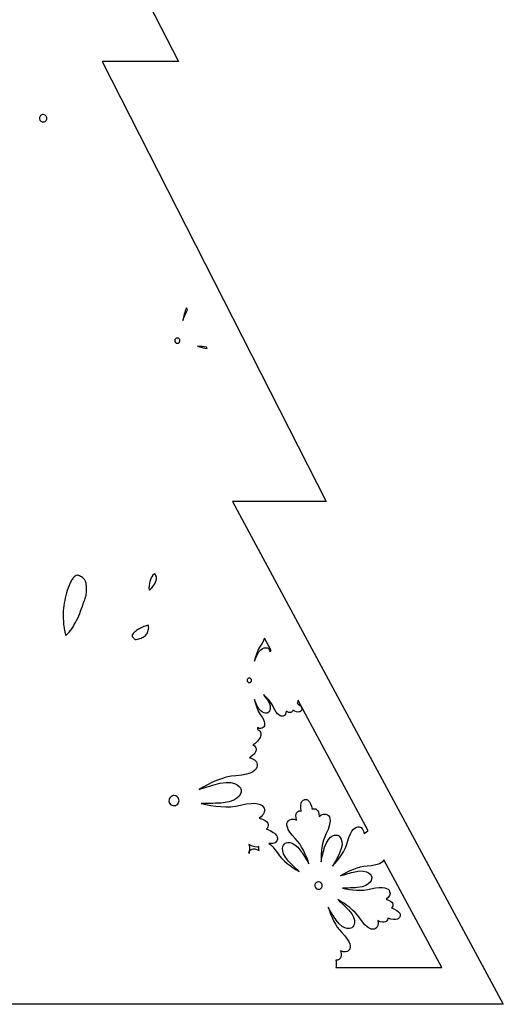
# Model space of a CAD drawing. Header units: millimetres. Extents: x -91 to 82, y -170 to 150.
# Tile 76 of 80: x 10 to 27, y 25 to 61. Entities that reach past the tile are written whole.
import ezdxf

# ---------------------------------------------------------------- set-up
doc = ezdxf.new("R2010")
doc.units = ezdxf.units.MM
doc.header["$MEASUREMENT"] = 0
doc.layers.add('Layer 1', color=7, linetype='Continuous')

msp = doc.modelspace()

# ---------------------------------------------------------------- linework, layer by layer
at = {"layer": 'Layer 1', "color": 7}
for points, knots in [([(17.4263, 43.1644), (17.4263, 43.1644), (20.8199, 43.1644), (20.8199, 43.1644), (20.8199, 43.1644), (20.8199, 43.1644), (12.7043, 59.1057), (12.7043, 59.1057), (12.7043, 59.1057), (12.7043, 59.1057), (15.4713, 59.1058), (15.4713, 59.1058), (15.4713, 59.1058), (15.4713, 59.1058), (8.4259, 72.7694), (8.4259, 72.7694), (8.4259, 72.7694), (8.4259, 72.7694), (11.1918, 72.7694), (11.1918, 72.7694), (11.1918, 72.7694), (11.1918, 72.7694), (3.7028, 86.5363), (3.7028, 86.5363), (3.7028, 86.5363), (3.7028, 86.5363), (-3.7862, 72.7694), (-3.7862, 72.7694), (-3.7862, 72.7694), (-3.7862, 72.7694), (-1.0192, 72.7694), (-1.0192, 72.7694), (-1.0192, 72.7694), (-1.0192, 72.7694), (-8.0646, 59.1058), (-8.0646, 59.1058), (-8.0646, 59.1058), (-8.0646, 59.1058), (-5.2987, 59.1058), (-5.2987, 59.1058), (-5.2987, 59.1058), (-5.2987, 59.1058), (-13.4143, 43.1645), (-13.4143, 43.1645), (-13.4143, 43.1645), (-13.4143, 43.1645), (-10.334, 43.1644), (-10.334, 43.1644), (-10.334, 43.1644), (-10.334, 43.1644), (-19.8331, 24.9454), (-19.8331, 24.9454), (-19.8331, 24.9454), (-19.8331, 24.9454), (27.2352, 24.9455), (27.2352, 24.9455), (27.2352, 24.9455), (27.2352, 24.9467), (27.2364, 24.9478), (27.2364, 24.949), (27.2364, 24.949), (27.2364, 24.949), (17.4263, 43.1644), (17.4263, 43.1644)], [0, 0, 0, 0, 0.0588235, 0.0588235, 0.0588235, 0.0588235, 0.1176471, 0.1176471, 0.1176471, 0.1176471, 0.1764706, 0.1764706, 0.1764706, 0.1764706, 0.2352941, 0.2352941, 0.2352941, 0.2352941, 0.2941176, 0.2941176, 0.2941176, 0.2941176, 0.3529412, 0.3529412, 0.3529412, 0.3529412, 0.4117647, 0.4117647, 0.4117647, 0.4117647, 0.4705882, 0.4705882, 0.4705882, 0.4705882, 0.5294118, 0.5294118, 0.5294118, 0.5294118, 0.5882353, 0.5882353, 0.5882353, 0.5882353, 0.6470588, 0.6470588, 0.6470588, 0.6470588, 0.7058824, 0.7058824, 0.7058824, 0.7058824, 0.7647059, 0.7647059, 0.7647059, 0.7647059, 0.8235294, 0.8235294, 0.8235294, 0.8235294, 0.8823529, 0.8823529, 0.8823529, 0.8823529, 1, 1, 1, 1]), ([(10.6942, 57.0663), (10.7001, 57.0311), (10.6907, 56.9947), (10.6696, 56.9654), (10.6696, 56.9654), (10.6485, 56.9361), (10.6168, 56.9173), (10.5816, 56.9114), (10.5816, 56.9114), (10.5077, 56.8997), (10.4384, 56.9501), (10.4267, 57.0241), (10.4267, 57.0241), (10.4208, 57.0593), (10.429, 57.0957), (10.4513, 57.125), (10.4513, 57.125), (10.4724, 57.1543), (10.5041, 57.1743), (10.5393, 57.179), (10.5393, 57.179), (10.5463, 57.1802), (10.5534, 57.1802), (10.5604, 57.1802), (10.5604, 57.1802), (10.5886, 57.1802), (10.6167, 57.1708), (10.6402, 57.1544), (10.6402, 57.1544), (10.6696, 57.1332), (10.6895, 57.1015), (10.6942, 57.0663)], [0, 0, 0, 0, 0.1111111, 0.1111111, 0.1111111, 0.1111111, 0.2222222, 0.2222222, 0.2222222, 0.2222222, 0.3333333, 0.3333333, 0.3333333, 0.3333333, 0.4444444, 0.4444444, 0.4444444, 0.4444444, 0.5555556, 0.5555556, 0.5555556, 0.5555556, 0.6666667, 0.6666667, 0.6666667, 0.6666667, 0.7777778, 0.7777778, 0.7777778, 0.7777778, 1, 1, 1, 1]), ([(15.7577, 50.1758), (15.7577, 50.1758), (15.7964, 50.0995), (15.7964, 50.0995), (15.7964, 50.0995), (15.78, 50.0725), (15.7624, 50.0443), (15.7459, 50.0103), (15.7459, 50.0103), (15.7048, 49.927), (15.6614, 49.8225), (15.6192, 49.7169), (15.6192, 49.7169), (15.6485, 49.8731), (15.6919, 50.0315), (15.7577, 50.1758)], [0, 0, 0, 0, 0.2, 0.2, 0.2, 0.2, 0.4, 0.4, 0.4, 0.4, 0.6, 0.6, 0.6, 0.6, 1, 1, 1, 1]), ([(15.4244, 49.0833), (15.476, 49.0833), (15.5183, 49.0411), (15.5183, 48.9894), (15.5183, 48.9894), (15.5183, 48.9378), (15.4761, 48.8955), (15.4244, 48.8955), (15.4244, 48.8955), (15.3728, 48.8955), (15.3305, 48.9377), (15.3305, 48.9894), (15.3305, 48.9894), (15.3305, 49.0411), (15.3728, 49.0833), (15.4244, 49.0833)], [0, 0, 0, 0, 0.2, 0.2, 0.2, 0.2, 0.4, 0.4, 0.4, 0.4, 0.6, 0.6, 0.6, 0.6, 1, 1, 1, 1]), ([(16.4688, 48.7583), (16.4723, 48.7583), (16.4758, 48.7583), (16.4794, 48.7583), (16.4794, 48.7583), (16.4794, 48.7583), (16.5087, 48.6996), (16.5087, 48.6996), (16.5087, 48.6996), (16.3878, 48.7207), (16.2681, 48.7548), (16.1543, 48.7946), (16.1543, 48.7946), (16.2669, 48.7782), (16.3772, 48.7641), (16.4688, 48.7583)], [0, 0, 0, 0, 0.2, 0.2, 0.2, 0.2, 0.4, 0.4, 0.4, 0.4, 0.6, 0.6, 0.6, 0.6, 1, 1, 1, 1]), ([(12.1164, 39.7568), (12.0988, 39.6864), (12.0765, 39.616), (12.0507, 39.5468), (12.0507, 39.5468), (12.0049, 39.4271), (11.9603, 39.3086), (11.9181, 39.1912), (11.9181, 39.1912), (11.877, 39.0774), (11.8289, 38.9647), (11.7749, 38.8556), (11.7749, 38.8556), (11.7221, 38.7512), (11.6634, 38.6491), (11.6001, 38.5529), (11.6001, 38.5529), (11.5391, 38.4614), (11.4675, 38.3792), (11.3877, 38.3112), (11.3877, 38.3112), (11.3877, 38.3112), (11.3877, 38.3112), (11.3877, 38.3124), (11.3877, 38.3124), (11.3678, 38.3605), (11.3537, 38.411), (11.3443, 38.4626), (11.3443, 38.4626), (11.3337, 38.5178), (11.3244, 38.5729), (11.3161, 38.6292), (11.3161, 38.6292), (11.2774, 38.8862), (11.275, 39.1408), (11.3102, 39.3849), (11.3102, 39.3849), (11.3454, 39.6313), (11.4099, 39.8801), (11.5026, 40.1242), (11.5026, 40.1242), (11.5143, 40.1582), (11.5319, 40.197), (11.5542, 40.2415), (11.5542, 40.2415), (11.5765, 40.2849), (11.6035, 40.3272), (11.6328, 40.3682), (11.6328, 40.3682), (11.6598, 40.4058), (11.6903, 40.4363), (11.7232, 40.4609), (11.7232, 40.4609), (11.749, 40.4797), (11.7748, 40.4891), (11.803, 40.4891), (11.803, 40.4891), (11.8218, 40.4891), (11.857, 40.4821), (11.9121, 40.4504), (11.9121, 40.4504), (11.9684, 40.4199), (12.0118, 40.3894), (12.0412, 40.3589), (12.0412, 40.3589), (12.0682, 40.3307), (12.0881, 40.3002), (12.0999, 40.2674), (12.0999, 40.2674), (12.1128, 40.2298), (12.1222, 40.1888), (12.1257, 40.1442), (12.1257, 40.1442), (12.1292, 40.0937), (12.1316, 40.0351), (12.1316, 39.9623), (12.1316, 39.9623), (12.1376, 39.8894), (12.1329, 39.8213), (12.1164, 39.7568)], [0, 0, 0, 0, 0.047619, 0.047619, 0.047619, 0.047619, 0.0952381, 0.0952381, 0.0952381, 0.0952381, 0.1428571, 0.1428571, 0.1428571, 0.1428571, 0.1904762, 0.1904762, 0.1904762, 0.1904762, 0.2380952, 0.2380952, 0.2380952, 0.2380952, 0.2857143, 0.2857143, 0.2857143, 0.2857143, 0.3333333, 0.3333333, 0.3333333, 0.3333333, 0.3809524, 0.3809524, 0.3809524, 0.3809524, 0.4285714, 0.4285714, 0.4285714, 0.4285714, 0.4761905, 0.4761905, 0.4761905, 0.4761905, 0.5238095, 0.5238095, 0.5238095, 0.5238095, 0.5714286, 0.5714286, 0.5714286, 0.5714286, 0.6190476, 0.6190476, 0.6190476, 0.6190476, 0.6666667, 0.6666667, 0.6666667, 0.6666667, 0.7142857, 0.7142857, 0.7142857, 0.7142857, 0.7619048, 0.7619048, 0.7619048, 0.7619048, 0.8095238, 0.8095238, 0.8095238, 0.8095238, 0.8571429, 0.8571429, 0.8571429, 0.8571429, 0.9047619, 0.9047619, 0.9047619, 0.9047619, 1, 1, 1, 1]), ([(14.3976, 40.0372), (14.4023, 40.1428), (14.4187, 40.2402), (14.4469, 40.327), (14.4469, 40.327), (14.4715, 40.4056), (14.5185, 40.4749), (14.5842, 40.5324), (14.5842, 40.5324), (14.5912, 40.5383), (14.5971, 40.5418), (14.6006, 40.5441), (14.6006, 40.5441), (14.6041, 40.5418), (14.6088, 40.5371), (14.6159, 40.5288), (14.6159, 40.5288), (14.6722, 40.4596), (14.6863, 40.3868), (14.657, 40.3012), (14.657, 40.3012), (14.6312, 40.2179), (14.5913, 40.1451), (14.5408, 40.0829), (14.5408, 40.0829), (14.5032, 40.0371), (14.4598, 39.9914), (14.4105, 39.9456), (14.4105, 39.9456), (14.4093, 39.955), (14.4082, 39.9644), (14.407, 39.9738), (14.407, 39.9738), (14.407, 39.9738), (14.3976, 40.0372), (14.3976, 40.0372)], [0, 0, 0, 0, 0.1, 0.1, 0.1, 0.1, 0.2, 0.2, 0.2, 0.2, 0.3, 0.3, 0.3, 0.3, 0.4, 0.4, 0.4, 0.4, 0.5, 0.5, 0.5, 0.5, 0.6, 0.6, 0.6, 0.6, 0.7, 0.7, 0.7, 0.7, 0.8, 0.8, 0.8, 0.8, 1, 1, 1, 1]), ([(14.3695, 38.6854), (14.373, 38.669), (14.3765, 38.6525), (14.3789, 38.6361), (14.3789, 38.6361), (14.3812, 38.6173), (14.3836, 38.6021), (14.3859, 38.5892), (14.3859, 38.5892), (14.38, 38.5235), (14.366, 38.4672), (14.3448, 38.4202), (14.3448, 38.4202), (14.3213, 38.3721), (14.2908, 38.331), (14.2533, 38.2982), (14.2533, 38.2982), (14.2134, 38.2642), (14.1665, 38.236), (14.1137, 38.2161), (14.1137, 38.2161), (14.0562, 38.1938), (13.9952, 38.1762), (13.933, 38.1645), (13.933, 38.1645), (13.9025, 38.1598), (13.8908, 38.1668), (13.8837, 38.1727), (13.8837, 38.1727), (13.8567, 38.1962), (13.8309, 38.2232), (13.8086, 38.249), (13.8086, 38.249), (13.7957, 38.2666), (13.7887, 38.2819), (13.7887, 38.2948), (13.7887, 38.2948), (13.7887, 38.3124), (13.7946, 38.3324), (13.8028, 38.3488), (13.8028, 38.3488), (13.8298, 38.3899), (13.865, 38.4262), (13.9061, 38.4579), (13.9061, 38.4579), (13.9507, 38.4931), (14, 38.5248), (14.0528, 38.5541), (14.0528, 38.5541), (14.1056, 38.5834), (14.1608, 38.6093), (14.2159, 38.6304), (14.2159, 38.6304), (14.2662, 38.6502), (14.3155, 38.6678), (14.3695, 38.6854)], [0, 0, 0, 0, 0.0666667, 0.0666667, 0.0666667, 0.0666667, 0.1333333, 0.1333333, 0.1333333, 0.1333333, 0.2, 0.2, 0.2, 0.2, 0.2666667, 0.2666667, 0.2666667, 0.2666667, 0.3333333, 0.3333333, 0.3333333, 0.3333333, 0.4, 0.4, 0.4, 0.4, 0.4666667, 0.4666667, 0.4666667, 0.4666667, 0.5333333, 0.5333333, 0.5333333, 0.5333333, 0.6, 0.6, 0.6, 0.6, 0.6666667, 0.6666667, 0.6666667, 0.6666667, 0.7333333, 0.7333333, 0.7333333, 0.7333333, 0.8, 0.8, 0.8, 0.8, 0.8666667, 0.8666667, 0.8666667, 0.8666667, 1, 1, 1, 1]), ([(18.8262, 37.7595), (18.8109, 37.7478), (18.7992, 37.7337), (18.7863, 37.7196), (18.7863, 37.7196), (18.7699, 37.8029), (18.7182, 37.844), (18.7112, 37.8487), (18.7112, 37.8487), (18.7112, 37.8487), (18.6995, 37.8546), (18.6995, 37.8546), (18.6995, 37.8546), (18.6901, 37.8581), (18.4836, 37.9426), (18.3181, 37.6011), (18.3181, 37.6011), (18.2864, 37.5366), (18.2536, 37.4579), (18.2207, 37.377), (18.2207, 37.377), (18.2594, 37.5694), (18.3216, 37.7631), (18.4307, 37.9168), (18.4307, 37.9168), (18.5222, 38.0459), (18.5645, 38.1421), (18.5786, 38.216), (18.5786, 38.216), (18.5786, 38.216), (18.8262, 37.7595), (18.8262, 37.7595)], [0, 0, 0, 0, 0.1111111, 0.1111111, 0.1111111, 0.1111111, 0.2222222, 0.2222222, 0.2222222, 0.2222222, 0.3333333, 0.3333333, 0.3333333, 0.3333333, 0.4444444, 0.4444444, 0.4444444, 0.4444444, 0.5555556, 0.5555556, 0.5555556, 0.5555556, 0.6666667, 0.6666667, 0.6666667, 0.6666667, 0.7777778, 0.7777778, 0.7777778, 0.7777778, 1, 1, 1, 1]), ([(17.9544, 36.6823), (17.9544, 36.7269), (17.9908, 36.7621), (18.0342, 36.7621), (18.0342, 36.7621), (18.0776, 36.7621), (18.114, 36.7257), (18.114, 36.6823), (18.114, 36.6823), (18.114, 36.6377), (18.0776, 36.6025), (18.0342, 36.6025), (18.0342, 36.6025), (17.9908, 36.6025), (17.9544, 36.6377), (17.9544, 36.6823)], [0, 0, 0, 0, 0.2, 0.2, 0.2, 0.2, 0.4, 0.4, 0.4, 0.4, 0.6, 0.6, 0.6, 0.6, 1, 1, 1, 1]), ([(19.2592, 35.3903), (19.3284, 35.4102), (19.3695, 35.4807), (19.3672, 35.5675), (19.3672, 35.5675), (19.4411, 35.5206), (19.4916, 35.5077), (19.535, 35.5194), (19.535, 35.5194), (19.5737, 35.5311), (19.6019, 35.5581), (19.6124, 35.5945), (19.6124, 35.5945), (19.6124, 35.5957), (19.6136, 35.5968), (19.6136, 35.598), (19.6136, 35.598), (19.7122, 35.5452), (19.7849, 35.5252), (19.8377, 35.537), (19.8377, 35.537), (19.8729, 35.544), (19.9022, 35.564), (19.9187, 35.5945), (19.9187, 35.5945), (19.9363, 35.6238), (19.9386, 35.659), (19.9281, 35.6931), (19.9281, 35.6931), (19.9281, 35.6931), (19.9281, 35.6931), (19.9281, 35.6931), (19.9281, 35.6931), (19.9105, 35.7436), (19.8565, 35.7975), (19.7626, 35.8562), (19.7626, 35.8562), (19.7638, 35.8574), (19.7649, 35.8585), (19.7661, 35.8597), (19.7661, 35.8597), (19.7896, 35.8843), (19.7978, 35.916), (19.7943, 35.9501), (19.7943, 35.9501), (19.7966, 35.9513), (19.7978, 35.9524), (19.8002, 35.9524), (19.8002, 35.9524), (19.8002, 35.9524), (22.3431, 31.2304), (22.3431, 31.2304), (22.3431, 31.2304), (22.2997, 31.2105), (22.2516, 31.1764), (22.1906, 31.1201), (22.1906, 31.1201), (22.1883, 31.2574), (22.1143, 31.3583), (22.0087, 31.3724), (22.0087, 31.3724), (21.8925, 31.3877), (21.7259, 31.3043), (21.5933, 30.8291), (21.5933, 30.8291), (21.5018, 30.5029), (21.2788, 30.2001), (21.0476, 29.9455), (21.0476, 29.9455), (21.1426, 30.1098), (21.2365, 30.2835), (21.3034, 30.4254), (21.3034, 30.4254), (21.5299, 30.9089), (21.26, 31.0591), (21.2447, 31.0673), (21.2447, 31.0673), (21.2447, 31.0673), (21.2294, 31.0732), (21.2294, 31.0732), (21.2294, 31.0732), (21.2165, 31.0767), (20.9173, 31.1483), (20.7612, 30.6343), (20.7612, 30.6343), (20.7166, 30.4853), (20.6708, 30.2928), (20.6309, 30.1062), (20.6309, 30.1062), (20.6286, 30.45), (20.6649, 30.8244), (20.8163, 31.1283), (20.8163, 31.1283), (21.0357, 31.5707), (20.9677, 31.7432), (20.8715, 31.8101), (20.8715, 31.8101), (20.7835, 31.8711), (20.6615, 31.8441), (20.5676, 31.7444), (20.5676, 31.7444), (20.5547, 31.8887), (20.5265, 31.965), (20.4726, 32.0037), (20.4726, 32.0037), (20.4304, 32.0342), (20.3799, 32.0401), (20.333, 32.0213), (20.333, 32.0213), (20.3236, 32.0178), (20.3142, 32.0119), (20.306, 32.006), (20.306, 32.006), (20.2767, 32.175), (20.2321, 32.2818), (20.1711, 32.3322), (20.1711, 32.3322), (20.1359, 32.3615), (20.0901, 32.3733), (20.0467, 32.3674), (20.0467, 32.3674), (20.0033, 32.3604), (19.9634, 32.3345), (19.9387, 32.2958), (19.9387, 32.2958), (19.8965, 32.2301), (19.8882, 32.1139), (19.9117, 31.9449), (19.9117, 31.9449), (19.9011, 31.9484), (19.8918, 31.9496), (19.8812, 31.9508), (19.8812, 31.9508), (19.8319, 31.9555), (19.7862, 31.9332), (19.7545, 31.891), (19.7545, 31.891), (19.7158, 31.8382), (19.7111, 31.7572), (19.7439, 31.6152), (19.7439, 31.6152), (19.6242, 31.6821), (19.4998, 31.6692), (19.4353, 31.5835), (19.4353, 31.5835), (19.3649, 31.4908), (19.352, 31.3054), (19.6982, 30.9522), (19.6982, 30.9522), (19.9341, 30.7105), (20.0843, 30.3666), (20.1899, 30.0381), (20.1899, 30.0381), (20.0761, 30.2341), (19.981, 30.3866), (19.9024, 30.4993), (19.9024, 30.4993), (19.595, 30.9405), (19.3321, 30.7786), (19.318, 30.7692), (19.318, 30.7692), (19.318, 30.7692), (19.3051, 30.7586), (19.3051, 30.7586), (19.3051, 30.7586), (19.2957, 30.7492), (19.0857, 30.5239), (19.4506, 30.1332), (19.4506, 30.1332), (19.5574, 30.0194), (19.7005, 29.8844), (19.8425, 29.7565), (19.8425, 29.7565), (19.5433, 29.9278), (19.237, 30.1461), (19.0492, 30.4277), (19.0492, 30.4277), (18.9295, 30.6084), (18.8262, 30.7152), (18.7406, 30.7739), (18.7406, 30.7739), (18.8192, 30.7622), (18.8814, 30.7645), (18.9284, 30.7821), (18.9284, 30.7821), (18.9824, 30.802), (19.0211, 30.8396), (19.0399, 30.8901), (19.0399, 30.8901), (19.0598, 30.9406), (19.0552, 30.9945), (19.0293, 31.045), (19.0293, 31.045), (19.0293, 31.045), (19.0293, 31.045), (19.0293, 31.045), (19.0293, 31.045), (18.9835, 31.1318), (18.8556, 31.2175), (18.6479, 31.2996), (18.6479, 31.2996), (18.6632, 31.3113), (18.6761, 31.3254), (18.6866, 31.3395), (18.6866, 31.3395), (18.7195, 31.3876), (18.7253, 31.4486), (18.7007, 31.5061), (18.7007, 31.5061), (18.6678, 31.5824), (18.574, 31.6387), (18.3839, 31.6939), (18.3839, 31.6939), (18.3921, 31.6986), (18.4003, 31.7021), (18.4074, 31.7068), (18.4074, 31.7068), (18.5517, 31.7936), (18.6163, 31.9333), (18.5658, 32.053), (18.5658, 32.053), (18.5095, 32.1868), (18.317, 32.3135), (17.7162, 32.1586), (17.7162, 32.1586), (17.2656, 32.0436), (16.7328, 32.1187), (16.294, 32.2208), (16.294, 32.2208), (16.5651, 32.2196), (16.8596, 32.2243), (17.0826, 32.2443), (17.0826, 32.2443), (17.7515, 32.3018), (17.7421, 32.6832), (17.7409, 32.7066), (17.7409, 32.7066), (17.7409, 32.7066), (17.7374, 32.723), (17.7374, 32.723), (17.7374, 32.723), (17.7327, 32.7383), (17.6259, 33.1032), (16.97, 32.9518), (16.97, 32.9518), (16.7459, 32.899), (16.456, 32.8098), (16.212, 32.7288), (16.212, 32.7288), (16.5969, 32.9611), (17.0804, 33.1982), (17.5462, 33.2275), (17.5462, 33.2275), (18.1646, 33.2662), (18.3089, 33.4458), (18.3218, 33.5901), (18.3218, 33.5901), (18.3324, 33.7192), (18.2291, 33.833), (18.0636, 33.8706), (18.0636, 33.8706), (18.0554, 33.8729), (18.046, 33.8741), (18.0366, 33.8753), (18.0366, 33.8753), (18.1997, 33.9868), (18.2725, 34.0701), (18.2795, 34.1522), (18.2795, 34.1522), (18.2854, 34.2144), (18.2619, 34.2707), (18.215, 34.3059), (18.215, 34.3059), (18.2009, 34.3165), (18.1845, 34.3258), (18.1657, 34.3317), (18.1657, 34.3317), (18.3382, 34.4737), (18.4332, 34.5957), (18.4497, 34.6919), (18.4497, 34.6919), (18.4591, 34.7482), (18.4462, 34.7999), (18.4121, 34.8421), (18.4121, 34.8421), (18.3898, 34.8691), (18.3628, 34.8879), (18.3311, 34.8984), (18.3311, 34.8984), (18.3334, 34.9195), (18.3346, 34.9418), (18.3334, 34.9688), (18.3334, 34.9688), (18.4073, 34.9219), (18.4883, 34.923), (18.5399, 34.9735), (18.5399, 34.9735), (18.6021, 35.0322), (18.6326, 35.1624), (18.4319, 35.4464), (18.4319, 35.4464), (18.3228, 35.6001), (18.2606, 35.7937), (18.2219, 35.985), (18.2219, 35.985), (18.2548, 35.904), (18.2876, 35.8266), (18.3193, 35.7609), (18.3193, 35.7609), (18.4871, 35.4159), (18.6925, 35.5051), (18.7042, 35.5098), (18.7042, 35.5098), (18.7042, 35.5098), (18.7148, 35.5157), (18.7148, 35.5157), (18.7148, 35.5157), (18.723, 35.5216), (18.9002, 35.6565), (18.6866, 35.9722), (18.6866, 35.9722), (18.649, 36.0274), (18.6009, 36.0931), (18.5411, 36.1693), (18.5411, 36.1693), (18.689, 36.039), (18.8251, 35.8877), (18.9025, 35.7175), (18.9025, 35.7175), (19.0492, 35.4044), (19.1771, 35.3657), (19.2592, 35.3903)], [0, 0, 0, 0, 0.0119048, 0.0119048, 0.0119048, 0.0119048, 0.0238095, 0.0238095, 0.0238095, 0.0238095, 0.0357143, 0.0357143, 0.0357143, 0.0357143, 0.047619, 0.047619, 0.047619, 0.047619, 0.0595238, 0.0595238, 0.0595238, 0.0595238, 0.0714286, 0.0714286, 0.0714286, 0.0714286, 0.0833333, 0.0833333, 0.0833333, 0.0833333, 0.0952381, 0.0952381, 0.0952381, 0.0952381, 0.1071429, 0.1071429, 0.1071429, 0.1071429, 0.1190476, 0.1190476, 0.1190476, 0.1190476, 0.1309524, 0.1309524, 0.1309524, 0.1309524, 0.1428571, 0.1428571, 0.1428571, 0.1428571, 0.1547619, 0.1547619, 0.1547619, 0.1547619, 0.1666667, 0.1666667, 0.1666667, 0.1666667, 0.1785714, 0.1785714, 0.1785714, 0.1785714, 0.1904762, 0.1904762, 0.1904762, 0.1904762, 0.202381, 0.202381, 0.202381, 0.202381, 0.2142857, 0.2142857, 0.2142857, 0.2142857, 0.2261905, 0.2261905, 0.2261905, 0.2261905, 0.2380952, 0.2380952, 0.2380952, 0.2380952, 0.25, 0.25, 0.25, 0.25, 0.2619048, 0.2619048, 0.2619048, 0.2619048, 0.2738095, 0.2738095, 0.2738095, 0.2738095, 0.2857143, 0.2857143, 0.2857143, 0.2857143, 0.297619, 0.297619, 0.297619, 0.297619, 0.3095238, 0.3095238, 0.3095238, 0.3095238, 0.3214286, 0.3214286, 0.3214286, 0.3214286, 0.3333333, 0.3333333, 0.3333333, 0.3333333, 0.3452381, 0.3452381, 0.3452381, 0.3452381, 0.3571429, 0.3571429, 0.3571429, 0.3571429, 0.3690476, 0.3690476, 0.3690476, 0.3690476, 0.3809524, 0.3809524, 0.3809524, 0.3809524, 0.3928571, 0.3928571, 0.3928571, 0.3928571, 0.4047619, 0.4047619, 0.4047619, 0.4047619, 0.4166667, 0.4166667, 0.4166667, 0.4166667, 0.4285714, 0.4285714, 0.4285714, 0.4285714, 0.4404762, 0.4404762, 0.4404762, 0.4404762, 0.452381, 0.452381, 0.452381, 0.452381, 0.4642857, 0.4642857, 0.4642857, 0.4642857, 0.4761905, 0.4761905, 0.4761905, 0.4761905, 0.4880952, 0.4880952, 0.4880952, 0.4880952, 0.5, 0.5, 0.5, 0.5, 0.5119048, 0.5119048, 0.5119048, 0.5119048, 0.5238095, 0.5238095, 0.5238095, 0.5238095, 0.5357143, 0.5357143, 0.5357143, 0.5357143, 0.547619, 0.547619, 0.547619, 0.547619, 0.5595238, 0.5595238, 0.5595238, 0.5595238, 0.5714286, 0.5714286, 0.5714286, 0.5714286, 0.5833333, 0.5833333, 0.5833333, 0.5833333, 0.5952381, 0.5952381, 0.5952381, 0.5952381, 0.6071429, 0.6071429, 0.6071429, 0.6071429, 0.6190476, 0.6190476, 0.6190476, 0.6190476, 0.6309524, 0.6309524, 0.6309524, 0.6309524, 0.6428571, 0.6428571, 0.6428571, 0.6428571, 0.6547619, 0.6547619, 0.6547619, 0.6547619, 0.6666667, 0.6666667, 0.6666667, 0.6666667, 0.6785714, 0.6785714, 0.6785714, 0.6785714, 0.6904762, 0.6904762, 0.6904762, 0.6904762, 0.702381, 0.702381, 0.702381, 0.702381, 0.7142857, 0.7142857, 0.7142857, 0.7142857, 0.7261905, 0.7261905, 0.7261905, 0.7261905, 0.7380952, 0.7380952, 0.7380952, 0.7380952, 0.75, 0.75, 0.75, 0.75, 0.7619048, 0.7619048, 0.7619048, 0.7619048, 0.7738095, 0.7738095, 0.7738095, 0.7738095, 0.7857143, 0.7857143, 0.7857143, 0.7857143, 0.797619, 0.797619, 0.797619, 0.797619, 0.8095238, 0.8095238, 0.8095238, 0.8095238, 0.8214286, 0.8214286, 0.8214286, 0.8214286, 0.8333333, 0.8333333, 0.8333333, 0.8333333, 0.8452381, 0.8452381, 0.8452381, 0.8452381, 0.8571429, 0.8571429, 0.8571429, 0.8571429, 0.8690476, 0.8690476, 0.8690476, 0.8690476, 0.8809524, 0.8809524, 0.8809524, 0.8809524, 0.8928571, 0.8928571, 0.8928571, 0.8928571, 0.9047619, 0.9047619, 0.9047619, 0.9047619, 0.9166667, 0.9166667, 0.9166667, 0.9166667, 0.9285714, 0.9285714, 0.9285714, 0.9285714, 0.9404762, 0.9404762, 0.9404762, 0.9404762, 0.952381, 0.952381, 0.952381, 0.952381, 0.9642857, 0.9642857, 0.9642857, 0.9642857, 0.9761905, 0.9761905, 0.9761905, 0.9761905, 1, 1, 1, 1]), ([(15.4502, 32.2162), (15.4209, 32.1763), (15.3786, 32.1505), (15.3305, 32.1423), (15.3305, 32.1423), (15.2308, 32.1259), (15.1357, 32.1951), (15.1205, 32.2948), (15.1205, 32.2948), (15.1041, 32.3945), (15.1733, 32.4896), (15.273, 32.5048), (15.273, 32.5048), (15.2824, 32.506), (15.2929, 32.5071), (15.3023, 32.5071), (15.3023, 32.5071), (15.3915, 32.5071), (15.4701, 32.4426), (15.4842, 32.3522), (15.4842, 32.3522), (15.4913, 32.3042), (15.4795, 32.2561), (15.4502, 32.2162)], [0, 0, 0, 0, 0.1428571, 0.1428571, 0.1428571, 0.1428571, 0.2857143, 0.2857143, 0.2857143, 0.2857143, 0.4285714, 0.4285714, 0.4285714, 0.4285714, 0.5714286, 0.5714286, 0.5714286, 0.5714286, 0.7142857, 0.7142857, 0.7142857, 0.7142857, 1, 1, 1, 1]), ([(18.0224, 30.7059), (18.0201, 30.7141), (18.0177, 30.7223), (18.0142, 30.7305), (18.0142, 30.7305), (18.1926, 30.6437), (18.2993, 30.6237), (18.3756, 30.6589), (18.3756, 30.6589), (18.3779, 30.6601), (18.3791, 30.6612), (18.3803, 30.6624), (18.3803, 30.6624), (18.3733, 30.619), (18.3768, 30.5709), (18.392, 30.5204), (18.392, 30.5204), (18.2606, 30.5814), (18.1796, 30.5955), (18.1198, 30.5673), (18.1198, 30.5673), (18.0717, 30.545), (18.0412, 30.5051), (18.0353, 30.4558), (18.0353, 30.4558), (18.0341, 30.4464), (18.0341, 30.4359), (18.0353, 30.4253), (18.0353, 30.4253), (18.0247, 30.4288), (18.0154, 30.4312), (18.0048, 30.4347), (18.0048, 30.4347), (18.0459, 30.5041), (18.0541, 30.6015), (18.0224, 30.7059)], [0, 0, 0, 0, 0.1, 0.1, 0.1, 0.1, 0.2, 0.2, 0.2, 0.2, 0.3, 0.3, 0.3, 0.3, 0.4, 0.4, 0.4, 0.4, 0.5, 0.5, 0.5, 0.5, 0.6, 0.6, 0.6, 0.6, 0.7, 0.7, 0.7, 0.7, 0.8, 0.8, 0.8, 0.8, 1, 1, 1, 1]), ([(21.1696, 26.2773), (21.1849, 26.3454), (21.186, 26.4369), (21.1696, 26.5542), (21.1696, 26.5542), (21.1802, 26.5507), (21.1895, 26.5495), (21.2001, 26.5483), (21.2001, 26.5483), (21.2494, 26.5436), (21.2951, 26.5659), (21.3268, 26.6081), (21.3268, 26.6081), (21.3655, 26.6609), (21.3702, 26.7419), (21.3374, 26.8839), (21.3374, 26.8839), (21.4583, 26.817), (21.5815, 26.8299), (21.646, 26.9144), (21.646, 26.9144), (21.7176, 27.0071), (21.7293, 27.1925), (21.3831, 27.5457), (21.3831, 27.5457), (21.1461, 27.7874), (20.9959, 28.1324), (20.8914, 28.4598), (20.8914, 28.4598), (20.9864, 28.2967), (21.0885, 28.1277), (21.1789, 27.9986), (21.1789, 27.9986), (21.4875, 27.555), (21.7492, 27.7193), (21.7633, 27.7287), (21.7633, 27.7287), (21.7633, 27.7287), (21.7762, 27.7393), (21.7762, 27.7393), (21.7762, 27.7393), (21.7856, 27.7487), (21.998, 27.9716), (21.6307, 28.3647), (21.6307, 28.3647), (21.538, 28.4644), (21.4066, 28.59), (21.2388, 28.7414), (21.2388, 28.7414), (21.538, 28.5701), (21.8443, 28.3518), (22.0321, 28.069), (22.0321, 28.069), (22.3055, 27.6571), (22.4897, 27.6301), (22.5954, 27.6806), (22.5954, 27.6806), (22.6916, 27.7264), (22.7303, 27.8449), (22.6904, 27.9763), (22.6904, 27.9763), (22.8218, 27.9141), (22.9028, 27.9012), (22.9638, 27.9294), (22.9638, 27.9294), (23.0107, 27.9517), (23.0424, 27.9916), (23.0483, 28.0409), (23.0483, 28.0409), (23.0495, 28.0503), (23.0495, 28.0608), (23.0483, 28.0714), (23.0483, 28.0714), (23.2102, 28.0127), (23.3241, 27.9975), (23.398, 28.0256), (23.398, 28.0256), (23.4426, 28.042), (23.4754, 28.0737), (23.4907, 28.116), (23.4907, 28.116), (23.5071, 28.1582), (23.5036, 28.2028), (23.4813, 28.2451), (23.4813, 28.2451), (23.4813, 28.2451), (23.4813, 28.2451), (23.4813, 28.2451), (23.4813, 28.2451), (23.4461, 28.3132), (23.3475, 28.38), (23.1903, 28.4446), (23.1903, 28.4446), (23.1985, 28.4516), (23.2056, 28.4599), (23.2114, 28.4681), (23.2114, 28.4681), (23.2396, 28.5092), (23.2431, 28.5596), (23.2231, 28.6077), (23.2231, 28.6077), (23.1973, 28.6675), (23.1281, 28.7121), (22.9896, 28.7544), (22.9896, 28.7544), (23.1069, 28.8248), (23.1586, 28.9386), (23.1175, 29.0372), (23.1175, 29.0372), (23.0717, 29.1452), (22.918, 29.2484), (22.4392, 29.1252), (22.4392, 29.1252), (22.113, 29.0419), (21.7316, 29.0865), (21.4042, 29.1557), (21.4042, 29.1557), (21.5943, 29.1557), (21.7903, 29.1604), (21.944, 29.1733), (21.944, 29.1733), (22.4779, 29.2191), (22.4709, 29.5277), (22.4697, 29.5465), (22.4697, 29.5465), (22.4697, 29.5465), (22.4662, 29.5618), (22.4662, 29.5618), (22.4662, 29.5618), (22.4627, 29.5747), (22.3758, 29.8692), (21.8525, 29.7484), (21.8525, 29.7484), (21.6988, 29.712), (21.5063, 29.6545), (21.3327, 29.5982), (21.3327, 29.5982), (21.6225, 29.766), (21.9711, 29.9268), (22.3078, 29.9479), (22.3078, 29.9479), (22.7162, 29.9737), (22.8652, 30.0782), (22.9098, 30.1791), (22.9098, 30.1791), (22.9098, 30.1791), (25.0126, 26.2739), (25.0126, 26.2739), (25.0126, 26.2739), (25.0126, 26.2739), (21.1696, 26.2738), (21.1696, 26.2738), (21.1696, 26.2738), (21.1696, 26.2738), (21.1696, 26.2773), (21.1696, 26.2773)], [0, 0, 0, 0, 0.025, 0.025, 0.025, 0.025, 0.05, 0.05, 0.05, 0.05, 0.075, 0.075, 0.075, 0.075, 0.1, 0.1, 0.1, 0.1, 0.125, 0.125, 0.125, 0.125, 0.15, 0.15, 0.15, 0.15, 0.175, 0.175, 0.175, 0.175, 0.2, 0.2, 0.2, 0.2, 0.225, 0.225, 0.225, 0.225, 0.25, 0.25, 0.25, 0.25, 0.275, 0.275, 0.275, 0.275, 0.3, 0.3, 0.3, 0.3, 0.325, 0.325, 0.325, 0.325, 0.35, 0.35, 0.35, 0.35, 0.375, 0.375, 0.375, 0.375, 0.4, 0.4, 0.4, 0.4, 0.425, 0.425, 0.425, 0.425, 0.45, 0.45, 0.45, 0.45, 0.475, 0.475, 0.475, 0.475, 0.5, 0.5, 0.5, 0.5, 0.525, 0.525, 0.525, 0.525, 0.55, 0.55, 0.55, 0.55, 0.575, 0.575, 0.575, 0.575, 0.6, 0.6, 0.6, 0.6, 0.625, 0.625, 0.625, 0.625, 0.65, 0.65, 0.65, 0.65, 0.675, 0.675, 0.675, 0.675, 0.7, 0.7, 0.7, 0.7, 0.725, 0.725, 0.725, 0.725, 0.75, 0.75, 0.75, 0.75, 0.775, 0.775, 0.775, 0.775, 0.8, 0.8, 0.8, 0.8, 0.825, 0.825, 0.825, 0.825, 0.85, 0.85, 0.85, 0.85, 0.875, 0.875, 0.875, 0.875, 0.9, 0.9, 0.9, 0.9, 0.925, 0.925, 0.925, 0.925, 0.95, 0.95, 0.95, 0.95, 1, 1, 1, 1]), ([(20.6744, 29.2696), (20.6803, 29.2344), (20.6709, 29.198), (20.6498, 29.1687), (20.6498, 29.1687), (20.6287, 29.1394), (20.597, 29.1206), (20.5618, 29.1147), (20.5618, 29.1147), (20.4879, 29.103), (20.4186, 29.1534), (20.4069, 29.2274), (20.4069, 29.2274), (20.401, 29.2626), (20.4104, 29.299), (20.4315, 29.3283), (20.4315, 29.3283), (20.4526, 29.3576), (20.4843, 29.3764), (20.5195, 29.3823), (20.5195, 29.3823), (20.5265, 29.3835), (20.5336, 29.3835), (20.5406, 29.3835), (20.5406, 29.3835), (20.6063, 29.3846), (20.6638, 29.3365), (20.6744, 29.2696)], [0, 0, 0, 0, 0.125, 0.125, 0.125, 0.125, 0.25, 0.25, 0.25, 0.25, 0.375, 0.375, 0.375, 0.375, 0.5, 0.5, 0.5, 0.5, 0.625, 0.625, 0.625, 0.625, 0.75, 0.75, 0.75, 0.75, 1, 1, 1, 1])]:
    msp.add_open_spline(points, degree=3, knots=knots, dxfattribs=at)

doc.saveas('drawing.dxf')
